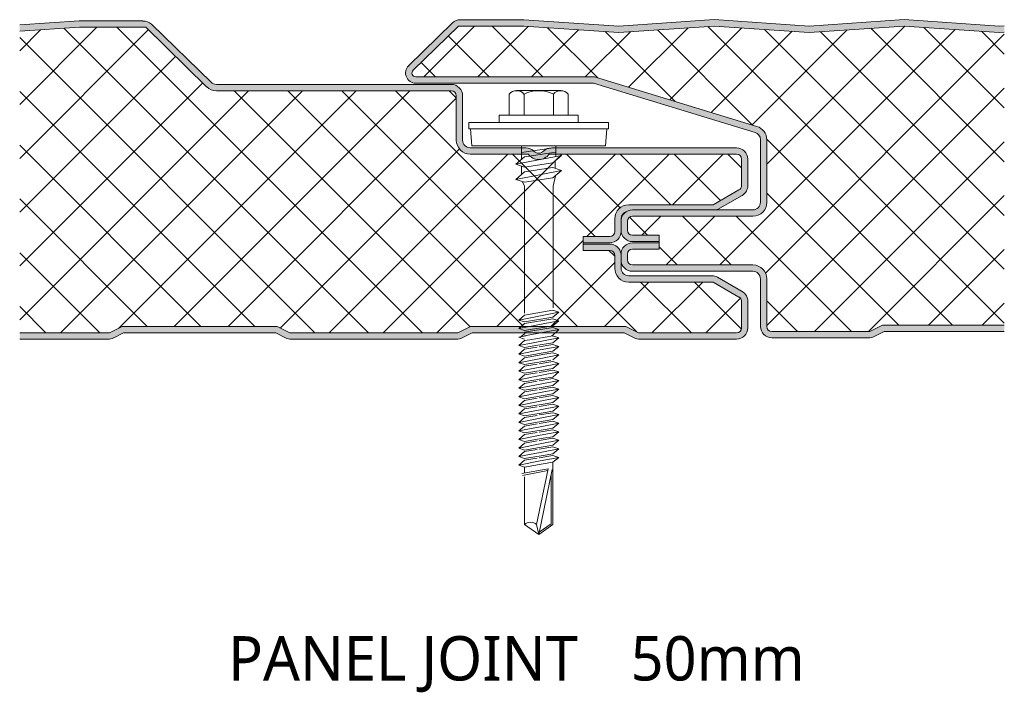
# Model space of a CAD drawing. Header units: millimetres. Extents: x 4765 to 12978, y -1786 to 7163.
# Tile 2 of 13: x 8781 to 8937, y -1566 to -1462. Entities that reach past the tile are written whole.
import ezdxf

# ---------------------------------------------------------------- set-up
doc = ezdxf.new("R2010")
doc.units = ezdxf.units.MM
doc.layers.add('A-DETL-GENF', color=92, linetype='Continuous', lineweight=13)
doc.layers.add('G-ANNO-TEXT', color=231, linetype='Continuous', lineweight=9)
doc.styles.add('Yu Gothic_2', font='Yu Gothic.ttf', dxfattribs={"height": 7})
doc.styles.add('Yu Gothic_B', font='Yu Gothic.ttf', dxfattribs={"height": 7})
pattern_1 = [(45, (-1629.09, 1512.431), (-4.24264, 4.24264), []), (135, (-1629.09, 1512.431), (-4.24264, -4.24264), [])]

# ---------------------------------------------------------------- blocks, each defined once
blk = doc.blocks.new('HFX 1000 - SATINLINE - FINELINE - HFX 1000 50mm - JOINT - SATINLINE - FINELINE-4519693-ALL PANELS 14')
at = {"layer": 'A-DETL-GENF'}
h = blk.add_hatch(color=256, dxfattribs=at)
h.paths.add_polyline_path([(13.89, 0), (14.37, 0.06), (14.83, 0.22), (16.39, 1), (40.39, 1), (41.94, 0.22), (42.4, 0.06), (42.88, 0), (68.89, 0), (69.37, 0.06), (69.99, 0.3), (71.39, 1), (95.39, 1), (96.94, 0.22), (97.4, 0.06), (97.88, 0), (113.09, 0), (113.55, 0.06), (113.99, 0.24), (114.36, 0.53), (114.65, 0.9), (114.83, 1.33), (114.89, 1.8), (114.89, 5.96), (114.83, 6.43), (114.65, 6.86), (114.36, 7.23), (113.89, 7.58), (110.11, 9.76), (109.67, 9.94), (109.21, 10), (96.09, 10), (95.78, 10.04), (95.49, 10.16), (95.24, 10.35), (95.05, 10.6), (94.93, 10.89), (94.89, 11.2), (94.88, 13.22), (94.83, 13.67), (94.65, 14.1), (94.36, 14.47), (93.99, 14.76), (93.55, 14.94), (93.09, 15), (88.89, 15), (88.89, 14), (93.09, 14), (93.34, 13.95), (93.49, 13.89), (93.65, 13.77), (93.78, 13.6), (93.86, 13.41), (93.89, 13.2), (93.89, 11.2), (93.96, 10.63), (94.18, 10.1), (94.53, 9.64), (94.99, 9.29), (95.59, 9.07), (96.09, 9), (109.42, 9), (113.49, 6.65), (113.65, 6.53), (113.78, 6.36), (113.86, 6.17), (113.89, 5.96), (113.89, 1.8), (113.86, 1.59), (113.78, 1.4), (113.65, 1.23), (113.49, 1.11), (113.29, 1.03), (113.09, 1), (97.62, 1), (95.62, 2), (71.15, 2), (69.15, 1), (42.62, 1), (40.62, 2), (16.15, 2), (14.15, 1), (0, 1), (0, 0), (9.44, 0)])
h.paths.add_polyline_path([(88.89, 15.19), (93.09, 15.19), (93.55, 15.26), (93.99, 15.44), (94.36, 15.72), (94.65, 16.09), (94.83, 16.53), (94.89, 17.17), (94.88, 17.19), (94.9, 19.07), (94.95, 19.35), (95.05, 19.59), (95.27, 19.86), (95.52, 20.05), (96.22, 20.33), (96.68, 20.39), (110, 20.39), (110.11, 20.44), (113.99, 22.67), (114.36, 22.96), (114.65, 23.33), (114.83, 23.77), (114.89, 24.23), (114.89, 28.39), (114.83, 28.86), (114.65, 29.29), (114.36, 29.67), (113.99, 29.95), (113.55, 30.13), (112.93, 30.19), (83.94, 30.19), (83.54, 30.14), (83.22, 30.04), (82.93, 29.89), (82.26, 29.4), (82.04, 29.34), (81.8, 29.33), (81.57, 29.38), (81.36, 29.48), (81.16, 29.61), (80.88, 29.86), (80.56, 30.04), (80.21, 30.16), (79.84, 30.19), (71.09, 30.19), (70.78, 30.24), (70.49, 30.36), (70.24, 30.55), (70.05, 30.79), (69.93, 31.08), (69.89, 31.39), (69.89, 38.39), (69.83, 38.86), (69.65, 39.29), (69.36, 39.67), (68.99, 39.95), (68.55, 40.13), (68.09, 40.19), (31.04, 40.19), (30.73, 40.23), (30.44, 40.35), (30.2, 40.53), (20.8, 49.68), (20.5, 49.92), (20.16, 50.09), (19.8, 50.18), (19.42, 50.19), (9.3, 50.18), (0, 49.56), (0, 48.56), (9.44, 49.19), (19.88, 49.19), (29.5, 39.82), (29.95, 39.48), (30.48, 39.27), (31.04, 39.19), (68.09, 39.19), (68.29, 39.17), (68.49, 39.09), (68.65, 38.96), (68.78, 38.79), (68.86, 38.6), (68.89, 38.39), (68.89, 31.39), (68.96, 30.83), (69.18, 30.29), (69.53, 29.84), (69.99, 29.49), (70.52, 29.27), (71.15, 29.19), (80.24, 29.19), (80.56, 28.83), (80.96, 28.56), (81.41, 28.39), (81.89, 28.33), (82.37, 28.39), (82.82, 28.56), (83.22, 28.83), (83.54, 29.19), (113.09, 29.19), (113.29, 29.17), (113.49, 29.09), (113.65, 28.96), (113.78, 28.79), (113.86, 28.6), (113.89, 28.39), (113.89, 24.23), (113.86, 24.03), (113.78, 23.83), (113.65, 23.67), (113.49, 23.54), (109.42, 21.19), (96.09, 21.19), (95.52, 21.12), (94.99, 20.9), (94.53, 20.55), (94.18, 20.09), (93.96, 19.56), (93.89, 18.99), (93.89, 16.99), (93.86, 16.79), (93.78, 16.59), (93.65, 16.43), (93.49, 16.3), (93.29, 16.22), (93.09, 16.19), (88.89, 16.19), (88.89, 15.26)])
h = blk.add_hatch(color=256, dxfattribs=at)
h.paths.add_polyline_path([(118.68, 0.2), (133.89, 0.2), (134.37, 0.25), (134.83, 0.42), (136.39, 1.2), (155.35, 1.2), (155.35, 2.2), (136.15, 2.2), (134.15, 1.2), (118.68, 1.2), (118.48, 1.22), (118.28, 1.3), (118.12, 1.43), (117.99, 1.6), (117.91, 1.79), (117.88, 2), (117.88, 9.5), (117.81, 10.07), (117.59, 10.6), (117.24, 11.05), (116.78, 11.4), (116.25, 11.62), (115.68, 11.7), (96.68, 11.7), (96.48, 11.72), (96.28, 11.8), (96.12, 11.93), (95.99, 12.1), (95.91, 12.29), (95.88, 12.5), (95.88, 13.4), (95.91, 13.6), (95.99, 13.8), (96.12, 13.96), (96.28, 14.09), (96.48, 14.17), (96.68, 14.2), (100.88, 14.2), (100.88, 15.2), (96.68, 15.2), (96.22, 15.13), (95.78, 14.95), (95.41, 14.67), (95.13, 14.3), (94.94, 13.8), (94.88, 13.4), (94.9, 12.41), (94.95, 12.03), (95.13, 11.6), (95.41, 11.22), (95.78, 10.94), (96.22, 10.76), (96.68, 10.7), (115.68, 10.7), (116, 10.66), (116.28, 10.54), (116.53, 10.34), (116.74, 10.07), (116.84, 9.81), (116.88, 9.38), (116.88, 2), (116.95, 1.53), (117.13, 1.1), (117.41, 0.72), (117.78, 0.44), (118.28, 0.25), (118.57, 0.21)])
h.paths.add_polyline_path([(96.68, 15.39), (100.88, 15.39), (100.88, 16.39), (96.68, 16.39), (96.48, 16.42), (96.28, 16.5), (96.12, 16.62), (95.99, 16.79), (95.91, 16.98), (95.88, 17.19), (95.88, 18.59), (95.91, 18.8), (95.99, 18.99), (96.12, 19.16), (96.28, 19.28), (96.48, 19.36), (96.68, 19.39), (115.68, 19.39), (116.25, 19.47), (116.78, 19.69), (117.24, 20.03), (117.59, 20.49), (117.81, 21.02), (117.88, 21.59), (117.88, 31.46), (117.81, 32.01), (117.6, 32.53), (117.27, 32.98), (116.84, 33.33), (116.33, 33.56), (90.68, 41.39), (62.35, 41.41), (62.21, 41.46), (62.07, 41.57), (62, 41.64), (61.93, 41.76), (61.89, 41.9), (61.89, 42.06), (61.93, 42.21), (62, 42.34), (62.1, 42.45), (69.23, 49.39), (79.52, 49.39), (94.55, 48.38), (109.55, 49.39), (124.55, 48.38), (139.55, 49.39), (154.55, 48.38), (155.35, 48.44), (155.35, 49.44), (154.46, 49.39), (139.55, 50.4), (124.46, 49.39), (109.55, 50.4), (94.46, 49.39), (79.52, 50.39), (69.55, 50.39), (69.09, 50.33), (68.66, 50.16), (68.3, 49.88), (61.37, 43.14), (61.13, 42.84), (60.95, 42.42), (60.9, 42.04), (60.91, 41.75), (61.01, 41.39), (61.19, 41.06), (61.44, 40.78), (61.76, 40.57), (62.11, 40.44), (62.49, 40.39), (90.54, 40.39), (116.03, 32.61), (116.33, 32.47), (116.55, 32.29), (116.73, 32.04), (116.85, 31.76), (116.88, 31.46), (116.88, 21.59), (116.84, 21.28), (116.72, 20.99), (116.53, 20.74), (116.25, 20.54), (116, 20.43), (115.68, 20.39), (96.68, 20.39), (96.22, 20.33), (95.78, 20.15), (95.41, 19.86), (95.13, 19.49), (94.94, 18.99), (94.88, 18.49), (94.88, 17.19), (94.95, 16.72), (95.13, 16.29), (95.41, 15.92), (95.78, 15.63), (96.22, 15.45)])
h = blk.add_hatch(dxfattribs=at)
h.set_pattern_fill('FP_5', color=256, style=0, pattern_type=2)
h.set_pattern_definition(pattern_1)
h.paths.add_polyline_path([(0, 1), (14.15, 1), (16.15, 2), (40.62, 2), (42.62, 1), (69.15, 1), (71.15, 2), (95.62, 2), (97.62, 1), (113.09, 1), (113.29, 1.03), (113.49, 1.11), (113.65, 1.23), (113.78, 1.4), (113.86, 1.59), (113.89, 1.8), (113.89, 5.96), (113.86, 6.17), (113.78, 6.36), (113.65, 6.53), (113.49, 6.65), (109.42, 9), (96.09, 9), (95.52, 9.07), (94.99, 9.29), (94.53, 9.64), (94.18, 10.1), (93.96, 10.63), (93.89, 11.2), (93.89, 13.2), (93.86, 13.41), (93.78, 13.6), (93.65, 13.77), (93.49, 13.89), (93.29, 13.97), (93.09, 14), (88.89, 14), (88.89, 16.19), (93.09, 16.19), (93.34, 16.24), (93.49, 16.3), (93.65, 16.43), (93.78, 16.59), (93.86, 16.79), (93.89, 16.99), (93.89, 18.99), (93.96, 19.56), (94.18, 20.09), (94.53, 20.55), (94.99, 20.9), (95.52, 21.12), (96.09, 21.19), (109.42, 21.19), (113.49, 23.54), (113.65, 23.67), (113.78, 23.83), (113.86, 24.03), (113.89, 24.23), (113.89, 28.39), (113.86, 28.6), (113.78, 28.79), (113.65, 28.96), (113.49, 29.09), (113.29, 29.17), (113.09, 29.19), (83.54, 29.19), (83.22, 28.83), (82.82, 28.56), (82.37, 28.39), (81.89, 28.33), (81.41, 28.39), (80.96, 28.56), (80.56, 28.83), (80.24, 29.19), (71.09, 29.19), (70.52, 29.27), (69.99, 29.49), (69.53, 29.84), (69.18, 30.29), (68.96, 30.83), (68.89, 31.39), (68.89, 38.39), (68.86, 38.6), (68.78, 38.79), (68.65, 38.96), (68.49, 39.09), (68.29, 39.17), (68.09, 39.19), (31.04, 39.19), (30.48, 39.27), (29.95, 39.48), (29.5, 39.82), (19.88, 49.19), (9.44, 49.19), (0, 48.56), (0, 9.38)])
h = blk.add_hatch(dxfattribs=at)
h.set_pattern_fill('FP_5', color=256, style=0, pattern_type=2)
h.set_pattern_definition(pattern_1)
h.paths.add_polyline_path([(118.68, 1.2), (134.15, 1.2), (136.15, 2.2), (155.35, 2.2), (155.35, 48.44), (154.55, 48.38), (139.55, 49.39), (124.55, 48.38), (109.55, 49.39), (94.55, 48.38), (79.52, 49.39), (69.23, 49.39), (61.98, 42.31), (61.92, 42.18), (61.89, 42.04), (61.89, 41.9), (61.93, 41.76), (62, 41.64), (62.1, 41.54), (62.21, 41.46), (62.35, 41.41), (62.49, 41.39), (90.68, 41.39), (116.33, 33.56), (116.84, 33.33), (117.27, 32.98), (117.6, 32.53), (117.81, 32.01), (117.88, 31.46), (117.88, 21.59), (117.81, 21.02), (117.59, 20.49), (117.24, 20.03), (116.78, 19.69), (116.25, 19.47), (115.68, 19.39), (96.68, 19.39), (96.48, 19.36), (96.28, 19.28), (96.12, 19.16), (95.99, 18.99), (95.91, 18.8), (95.88, 18.59), (95.88, 17.19), (95.91, 16.98), (95.99, 16.79), (96.12, 16.62), (96.28, 16.5), (96.48, 16.42), (96.68, 16.39), (100.88, 16.39), (100.88, 14.2), (96.68, 14.2), (96.48, 14.17), (96.28, 14.09), (96.12, 13.96), (95.99, 13.8), (95.91, 13.6), (95.88, 13.4), (95.88, 12.5), (95.91, 12.29), (95.99, 12.1), (96.12, 11.93), (96.28, 11.8), (96.48, 11.72), (96.68, 11.7), (115.68, 11.7), (116.25, 11.62), (116.78, 11.4), (117.24, 11.05), (117.59, 10.6), (117.81, 10.07), (117.88, 9.38), (117.88, 2), (117.91, 1.79), (117.99, 1.6), (118.12, 1.43), (118.28, 1.3), (118.48, 1.22)])
for p, q in [((9.41, 50.19), (0, 49.56)), ((19.42, 50.19), (9.41, 50.19)), ((68.3, 49.88), (61.37, 43.14)), ((79.55, 50.39), (69.55, 50.39)), ((94.55, 49.39), (79.55, 50.39)), ((109.55, 50.4), (94.55, 49.39)), ((124.55, 49.39), (109.55, 50.4)), ((139.55, 50.4), (124.55, 49.39)), ((154.55, 49.39), (139.55, 50.4)), ((9.44, 49.19), (0, 48.56)), ((19.88, 49.19), (9.44, 49.19)), ((29.5, 39.82), (19.88, 49.19)), ((30.2, 40.53), (20.8, 49.68)), ((69.23, 49.39), (62.07, 42.42)), ((79.52, 49.39), (69.23, 49.39)), ((94.55, 48.38), (79.52, 49.39)), ((109.55, 49.39), (94.55, 48.38)), ((124.55, 48.38), (109.55, 49.39)), ((139.55, 49.39), (124.55, 48.38)), ((154.55, 48.38), (139.55, 49.39)), ((155.35, 49.44), (154.55, 49.39)), ((155.35, 48.44), (154.55, 48.38)), ((62.49, 41.39), (90.68, 41.39)), ((62.49, 40.39), (90.54, 40.39)), ((90.54, 40.39), (116.03, 32.61)), ((90.68, 41.39), (116.33, 33.56)), ((68.09, 40.19), (31.04, 40.19)), ((68.09, 39.19), (31.04, 39.19)), ((78.41, 39.2), (85.37, 39.2)), ((68.89, 31.39), (68.89, 38.39)), ((69.89, 31.39), (69.89, 38.39)), ((77.25, 38.67), (77.25, 35.34)), ((79.57, 38.67), (79.57, 35.34)), ((84.21, 38.67), (84.21, 35.34)), ((86.53, 38.67), (86.53, 35.34)), ((92.89, 34.2), (70.89, 34.2)), ((70.89, 34.2), (70.89, 33.2)), ((88.14, 35.34), (75.64, 35.34)), ((75.64, 35.34), (75.64, 34.2)), ((88.14, 34.2), (88.14, 35.34)), ((92.89, 33.2), (92.89, 34.2)), ((70.89, 33.2), (92.89, 33.2)), ((71.14, 33.2), (71.36, 30.5)), ((92.41, 30.5), (92.64, 33.2)), ((116.88, 31.46), (116.88, 21.59)), ((117.88, 31.46), (117.88, 21.59)), ((79.84, 30.19), (71.09, 30.19)), ((92.41, 30.5), (71.36, 30.5)), ((79.2, 30.5), (79.2, 28.38)), ((84.59, 30.24), (79.2, 29.42)), ((84.59, 29.52), (79.64, 28.76)), ((113.09, 30.19), (83.94, 30.19)), ((84.59, 30.5), (84.59, 28.8)), ((80.24, 29.19), (71.09, 29.19)), ((78.28, 27.58), (85.49, 28.98)), ((79.64, 28.76), (78.28, 27.58)), ((113.09, 29.19), (83.54, 29.19)), ((85.49, 28.98), (84.14, 27.8)), ((84.5, 28.12), (84.5, 26.95)), ((113.89, 24.23), (113.89, 28.39)), ((114.89, 24.23), (114.89, 28.39)), ((79.64, 27.11), (78.28, 27.58)), ((78.28, 25.2), (85.49, 26.61)), ((79.2, 27.26), (79.2, 26)), ((84.14, 27.8), (79.64, 27.11)), ((84.14, 27.07), (79.64, 26.38)), ((85.49, 26.61), (84.14, 27.07)), ((84.14, 25.43), (85.49, 26.61)), ((79.64, 26.38), (78.28, 25.2)), ((78.28, 25.2), (79.64, 24.74)), ((79.64, 24.74), (84.14, 25.43)), ((84.15, 24.15), (84.52, 25.76)), ((79.32, 24.84), (79.65, 24.11)), ((79.65, 24.11), (79.65, 4.11)), ((84.15, 4.94), (84.15, 24.15)), ((109.42, 21.19), (113.49, 23.54)), ((110.11, 20.44), (113.99, 22.67)), ((96.09, 21.19), (109.42, 21.19)), ((115.68, 20.39), (96.68, 20.39)), ((93.89, 16.99), (93.89, 18.99)), ((94.89, 18.59), (94.89, 18.99)), ((115.68, 19.39), (96.68, 19.39)), ((94.88, 18.59), (94.88, 17.19)), ((94.89, 16.99), (94.89, 17.19)), ((95.88, 18.59), (95.88, 17.19)), ((88.89, 15.26), (88.89, 16.19)), ((88.89, 16.19), (93.09, 16.19)), ((96.68, 16.39), (100.88, 16.39)), ((100.88, 16.39), (100.88, 15.48)), ((88.89, 14), (88.89, 15.26)), ((88.89, 15.19), (93.09, 15.19)), ((93.09, 15), (88.89, 15)), ((93.09, 14), (88.89, 14)), ((96.68, 15.39), (100.88, 15.39)), ((100.88, 15.2), (96.68, 15.2)), ((100.88, 14.2), (96.68, 14.2)), ((100.88, 15.48), (100.88, 14.2)), ((93.89, 11.2), (93.89, 13.2)), ((94.88, 13.4), (94.88, 12.5)), ((94.89, 11.2), (94.89, 12.5)), ((95.88, 13.4), (95.88, 12.5)), ((96.68, 11.7), (115.68, 11.7)), ((109.21, 10), (96.09, 10)), ((96.68, 10.7), (115.68, 10.7)), ((113.99, 7.52), (110.11, 9.76)), ((116.88, 9.5), (116.88, 2)), ((117.88, 9.5), (117.88, 2)), ((109.42, 9), (96.09, 9)), ((113.49, 6.65), (109.42, 9)), ((113.89, 1.8), (113.89, 5.96)), ((114.89, 1.8), (114.89, 5.96)), ((78.74, 3.02), (85.04, 4.25)), ((79.64, 3.81), (78.74, 3.02)), ((79.64, 3.81), (84.14, 4.56)), ((79.64, 2.72), (84.14, 3.47)), ((84.14, 3.21), (79.64, 2.46)), ((85.04, 4.25), (84.14, 4.56)), ((85.04, 4.25), (84.14, 3.47)), ((85.04, 2.9), (84.14, 3.21)), ((14.15, 1), (16.15, 2)), ((16.15, 2), (40.62, 2)), ((40.62, 2), (42.62, 1)), ((69.15, 1), (71.15, 2)), ((71.15, 2), (95.62, 2)), ((78.74, 3.02), (79.64, 2.72)), ((78.74, 1.68), (85.04, 2.9)), ((79.64, 2.46), (78.74, 1.68)), ((78.74, 1.68), (79.64, 1.37)), ((84.14, 2.12), (79.64, 1.37)), ((84.14, 1.86), (79.64, 1.11)), ((79.65, 0.51), (85.04, 1.55)), ((85.04, 1.55), (83.97, 0.49)), ((85.04, 2.9), (84.14, 2.12)), ((85.04, 1.55), (84.14, 1.86)), ((95.62, 2), (97.62, 1)), ((134.15, 1.2), (136.15, 2.2)), ((136.15, 2.2), (155.35, 2.2)), ((0, 1), (14.15, 1)), ((14.83, 0.22), (16.39, 1)), ((16.39, 1), (40.39, 1)), ((40.39, 1), (41.94, 0.22)), ((42.62, 1), (69.15, 1)), ((42.88, 0), (68.89, 0)), ((69.83, 0.22), (71.39, 1)), ((71.39, 1), (95.39, 1)), ((78.74, 0.33), (79.84, 0.55)), ((78.74, 0.33), (79.64, 0.02)), ((79.13, 0.41), (79.72, 0.87)), ((80.49, -0.09), (84.14, 0.52)), ((85.04, 0.21), (80.99, -0.58)), ((85.04, 0.21), (83.91, 0.6)), ((85.04, 0.21), (84.14, -0.57)), ((95.39, 1), (96.94, 0.22)), ((97.62, 1), (113.09, 1)), ((97.88, 0), (113.09, 0)), ((118.68, 1.2), (134.15, 1.2)), ((118.68, 0.2), (133.89, 0.2)), ((134.83, 0.42), (136.39, 1.2)), ((136.39, 1.2), (155.35, 1.2)), ((0, 0), (13.89, 0)), ((79.64, -0.23), (78.74, -1.02)), ((80.99, -0.58), (78.74, -1.02)), ((78.74, -1.02), (79.64, -1.32)), ((79.64, -0.23), (80.49, -0.09)), ((79.64, -1.32), (81.44, -1.02)), ((81.66, -1.24), (79.64, -1.58)), ((81.44, -1.02), (84.14, -0.57)), ((84.14, -0.83), (81.98, -1.19)), ((82.13, -1.7), (85.04, -1.14)), ((85.04, -1.14), (84.14, -0.83)), ((85.04, -1.14), (84.14, -1.92)), ((79.64, -1.58), (78.74, -2.36)), ((78.74, -2.36), (82.13, -1.7)), ((78.74, -2.36), (79.64, -2.67)), ((78.74, -3.71), (83.28, -2.83)), ((79.64, -2.93), (78.74, -3.71)), ((82.61, -2.17), (79.64, -2.67)), ((82.84, -2.39), (79.64, -2.93)), ((84.14, -1.92), (82.61, -2.17)), ((84.14, -2.18), (82.84, -2.39)), ((83.28, -2.83), (85.04, -2.49)), ((85.04, -2.49), (84.1, -3.27)), ((85.04, -2.49), (84.14, -2.18)), ((78.74, -3.71), (79.64, -4.02)), ((79.64, -4.27), (78.74, -5.06)), ((78.74, -5.06), (82.13, -4.4)), ((79.64, -4.02), (83.78, -3.32)), ((81.66, -3.94), (79.64, -4.27)), ((84.14, -3.52), (81.98, -3.88)), ((82.13, -4.4), (85.04, -3.83)), ((84.14, -4.61), (82.61, -4.87)), ((85.04, -3.83), (84.14, -3.52)), ((85.04, -3.83), (84.14, -4.61)), ((78.74, -5.06), (79.64, -5.36)), ((79.64, -5.63), (78.74, -6.41)), ((78.74, -6.41), (82.13, -5.75)), ((82.61, -4.87), (79.64, -5.36)), ((81.66, -5.29), (79.64, -5.63)), ((84.14, -4.87), (81.98, -5.24)), ((82.13, -5.75), (85.04, -5.18)), ((84.14, -5.97), (82.61, -6.22)), ((85.04, -5.18), (84.14, -4.87)), ((85.04, -5.18), (84.14, -5.97)), ((78.74, -6.41), (79.64, -6.72)), ((79.64, -6.97), (78.74, -7.75)), ((78.74, -7.75), (82.13, -7.09)), ((78.74, -7.75), (79.64, -8.06)), ((82.61, -6.22), (79.64, -6.72)), ((81.66, -6.63), (79.64, -6.97)), ((82.61, -7.56), (79.64, -8.06)), ((84.14, -6.22), (81.98, -6.58)), ((84.14, -7.56), (81.98, -7.92)), ((82.13, -7.09), (85.04, -6.53)), ((84.14, -7.31), (82.61, -7.56)), ((85.04, -6.53), (84.14, -6.22)), ((85.04, -6.53), (84.14, -7.31)), ((85.04, -7.87), (84.14, -7.56)), ((79.64, -8.31), (78.74, -9.1)), ((78.74, -9.1), (82.13, -8.44)), ((78.74, -9.1), (79.64, -9.4)), ((81.66, -7.98), (79.64, -8.31)), ((82.61, -8.91), (79.64, -9.4)), ((84.14, -8.91), (81.98, -9.27)), ((82.13, -8.44), (85.04, -7.87)), ((82.13, -9.78), (85.04, -9.22)), ((84.14, -8.65), (82.61, -8.91)), ((85.04, -7.87), (84.14, -8.65)), ((85.04, -9.22), (84.14, -8.91)), ((85.04, -9.22), (84.14, -10)), ((79.64, -9.66), (78.74, -10.44)), ((78.74, -10.44), (82.13, -9.78)), ((78.74, -10.44), (79.64, -10.75)), ((81.66, -9.32), (79.64, -9.66)), ((82.61, -10.25), (79.64, -10.75)), ((81.66, -10.67), (79.64, -11.01)), ((84.14, -10.26), (81.98, -10.62)), ((82.13, -11.13), (85.04, -10.57)), ((84.14, -10), (82.61, -10.25)), ((85.04, -10.57), (84.14, -10.26)), ((85.04, -10.57), (84.14, -11.35)), ((79.64, -11.01), (78.74, -11.79)), ((78.74, -11.79), (82.13, -11.13)), ((78.74, -11.79), (79.64, -12.1)), ((79.64, -12.35), (78.74, -13.14)), ((82.61, -11.6), (79.64, -12.1)), ((81.66, -12.02), (79.64, -12.35)), ((84.14, -11.6), (81.98, -11.96)), ((82.13, -12.48), (85.04, -11.91)), ((84.14, -11.35), (82.61, -11.6)), ((85.04, -11.91), (84.14, -11.6)), ((85.04, -11.91), (84.14, -12.69)), ((78.74, -13.14), (82.13, -12.48)), ((78.74, -13.14), (79.64, -13.44)), ((79.64, -13.7), (78.74, -14.48)), ((78.74, -14.48), (82.13, -13.82)), ((82.61, -12.95), (79.64, -13.44)), ((81.66, -13.36), (79.64, -13.7)), ((84.14, -12.95), (81.98, -13.31)), ((82.13, -13.82), (85.04, -13.26)), ((84.14, -12.69), (82.61, -12.95)), ((85.04, -13.26), (84.14, -12.95)), ((85.04, -13.26), (84.14, -14.04)), ((78.74, -14.48), (79.64, -14.79)), ((79.64, -15.05), (78.74, -15.83)), ((78.74, -15.83), (82.13, -15.17)), ((82.61, -14.29), (79.64, -14.79)), ((81.66, -14.71), (79.64, -15.05)), ((84.14, -14.3), (81.98, -14.66)), ((82.13, -15.17), (85.04, -14.61)), ((84.14, -14.04), (82.61, -14.29)), ((84.14, -15.39), (82.61, -15.64)), ((85.04, -14.61), (84.14, -14.3)), ((85.04, -14.61), (84.14, -15.39)), ((78.74, -15.83), (79.64, -16.14)), ((79.64, -16.39), (78.74, -17.18)), ((78.74, -17.18), (82.13, -16.52)), ((82.61, -15.64), (79.64, -16.14)), ((81.66, -16.06), (79.64, -16.39)), ((82.61, -16.99), (79.64, -17.49)), ((84.14, -15.64), (81.98, -16)), ((84.14, -16.99), (81.98, -17.35)), ((82.13, -16.52), (85.04, -15.95)), ((84.14, -16.73), (82.61, -16.99)), ((85.04, -15.95), (84.14, -15.64)), ((85.04, -15.95), (84.14, -16.73)), ((85.04, -17.3), (84.14, -16.99)), ((78.74, -17.18), (79.64, -17.49)), ((79.64, -17.74), (78.74, -18.52)), ((78.74, -18.52), (82.13, -17.86)), ((78.74, -18.52), (79.64, -18.83)), ((81.66, -17.4), (79.64, -17.74)), ((82.61, -18.33), (79.64, -18.83)), ((84.14, -18.34), (81.98, -18.7)), ((82.13, -17.86), (85.04, -17.3)), ((84.14, -18.08), (82.61, -18.33)), ((85.04, -17.3), (84.14, -18.08)), ((85.04, -18.65), (84.14, -18.34)), ((79.64, -19.09), (78.74, -19.87)), ((78.74, -19.87), (82.13, -19.21)), ((78.74, -19.87), (79.64, -20.18)), ((81.66, -18.75), (79.64, -19.09)), ((82.61, -19.68), (79.64, -20.18)), ((79.64, -20.18), (79.64, -21.11)), ((82.13, -19.21), (85.04, -18.65)), ((84.14, -19.43), (82.61, -19.68)), ((85.04, -18.65), (84.14, -19.43)), ((84.14, -29.26), (84.14, -19.43)), ((83.37, -20.45), (79.25, -21.17)), ((79.31, -21.5), (83.32, -20.72)), ((79.64, -21.7), (79.64, -29.26)), ((81.54, -29.26), (83.37, -20.45)), ((84.02, -20.58), (81.89, -30.84)), ((83.87, -21.27), (83.87, -29.13)), ((79.64, -29.26), (81.89, -30.84)), ((81.89, -30.84), (81.54, -29.26)), ((81.89, -30.84), (84.14, -29.26)), ((83.87, -29.13), (81.97, -30.46))]:
    blk.add_line(p, q, dxfattribs=at)
for centre, radius, start, end in [((19.55, 48.39), 1.8, 45.7585, 94.1532), ((69.55, 48.59), 1.8, 90, 134.2415), ((62.49, 41.99), 1.6, 134.2415, 270), ((62.49, 41.99), 0.6, 134.2415, 270), ((31.04, 41.39), 1.2, 225.7585, 270), ((31.04, 41.39), 2.2, 225.7585, 270), ((68.09, 38.39), 1.8, 0, 90), ((68.09, 38.39), 0.8, 360, 90), ((78.41, 37.65), 1.54, 41.3319, 138.6681), ((81.89, 33.8), 5.39, 64.5175, 115.4825), ((85.37, 37.65), 1.54, 41.3319, 138.6681), ((115.68, 31.46), 2.2, 0, 73.0233), ((71.09, 31.39), 2.2, 180, 270), ((71.09, 31.39), 1.2, 180, 270), ((115.68, 31.46), 1.2, 360, 73.0233), ((79.84, 28.39), 1.8, 42.5976, 90), ((81.89, 30.33), 1, 224.6456, 318.9738), ((83.94, 28.39), 1.8, 90, 135.3756), ((113.09, 28.39), 1.8, 360, 90), ((81.89, 30.33), 2, 214.5, 325.5), ((113.09, 28.39), 0.8, 360, 90), ((113.09, 24.23), 0.8, 300, 360), ((113.09, 24.23), 1.8, 300, 360), ((96.09, 18.99), 2.2, 90, 180), ((96.68, 18.59), 1.8, 90, 180), ((109.21, 21.99), 1.8, 296.2402, 300), ((115.68, 21.59), 1.2, 270, 0), ((115.68, 21.59), 2.2, 270, 0), ((96.09, 18.99), 1.2, 105, 180), ((96.68, 18.59), 0.8, 90, 180), ((96.68, 17.19), 1.8, 180, 270), ((96.68, 17.19), 0.8, 180, 270), ((93.09, 16.99), 1.8, 270, 360), ((93.09, 16.99), 0.8, 270, 360), ((93.09, 13.2), 1.8, 6.3134, 90), ((93.09, 13.2), 0.8, 360, 90), ((96.68, 13.4), 1.8, 90, 180), ((96.68, 13.4), 0.8, 90, 180), ((96.68, 12.5), 1.8, 180, 270), ((96.68, 12.5), 0.8, 180, 270), ((96.09, 11.2), 2.2, 180, 270), ((96.09, 11.2), 1.2, 180, 270), ((115.68, 9.5), 2.2, 0, 90), ((109.21, 8.2), 1.8, 60, 90), ((115.68, 9.5), 1.2, 0, 90), ((113.09, 5.96), 0.8, 360, 60), ((113.09, 5.96), 1.8, 0, 60), ((113.09, 1.8), 1.8, 270, 0), ((113.09, 1.8), 0.8, 270, 360), ((118.68, 2), 1.8, 180, 270), ((118.68, 2), 0.8, 180, 270), ((13.89, 2.1), 2.1, 270, 296.5651), ((42.88, 2.1), 2.1, 243.4349, 270), ((68.89, 2.1), 2.1, 270, 296.5651), ((97.88, 2.1), 2.1, 243.4349, 270), ((133.89, 2.3), 2.1, 270, 296.5651), ((80.59, -30.29), 1.41, 47.2756, 132.7244)]:
    blk.add_arc(centre, radius, start, end, dxfattribs=at)

msp = doc.modelspace()

# ---------------------------------------------------------------- block references
at = {"layer": 'A-DETL-GENF'}
msp.add_blockref('HFX 1000 - SATINLINE - FINELINE - HFX 1000 50mm - JOINT - SATINLINE - FINELINE-4519693-ALL PANELS 14', (8781.31, -1512.43), dxfattribs=at)

# ---------------------------------------------------------------- texts
at = {"layer": 'G-ANNO-TEXT', "color": 7, "char_height": 7, "attachment_point": 1, "bg_fill": 3, "box_fill_scale": 1.25, "bg_fill_color": 9, "bg_fill_true_color": 13158600, "bg_fill_transparency": 0}
for s, insert, width, style in [('PANEL JOINT ', (8814.19, -1559.28), 76.962, 'Yu Gothic_B'), ('50mm', (8877.69, -1559.28), 31.1055, 'Yu Gothic_2')]:
    msp.add_mtext(s, dxfattribs=dict(at, insert=insert, width=width, style=style))

doc.saveas('drawing.dxf')
